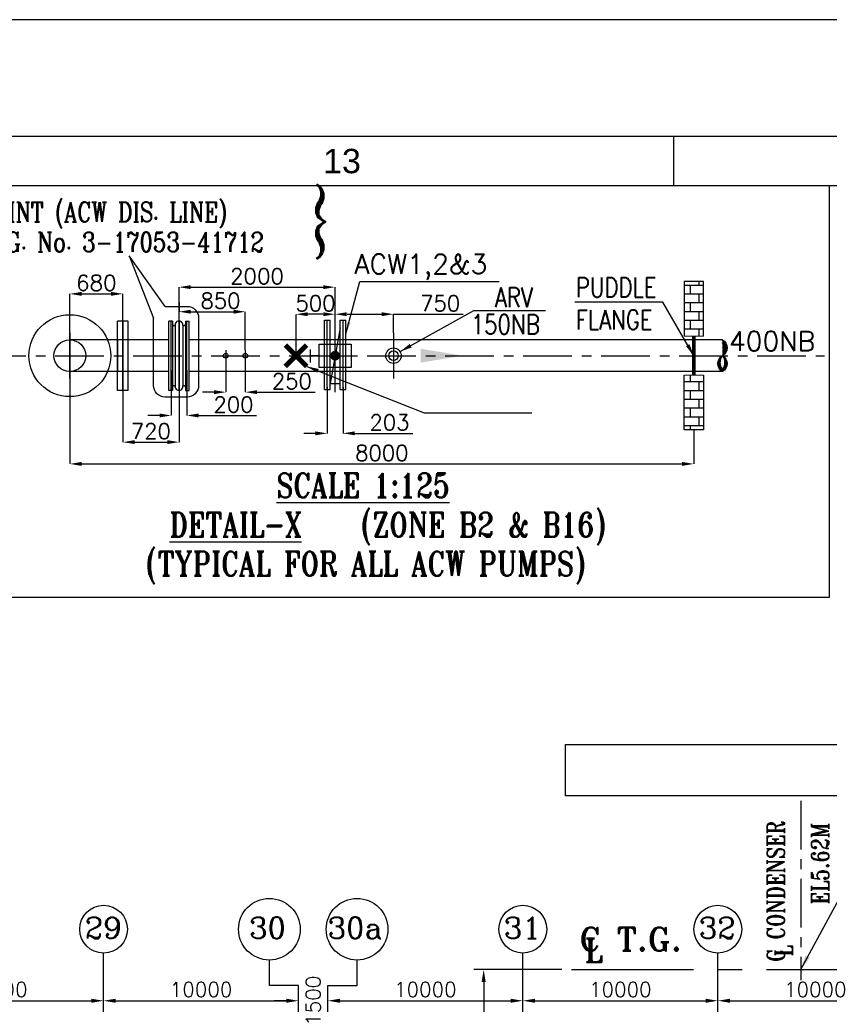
# Model space of a CAD drawing. Header units: inches. Extents: x -341304 to 31571016, y -692717 to 2132253.
# Tile 253 of 256: x 719907 to 761427, y -247761 to -197257. Entities that reach past the tile are written whole.
import ezdxf
from ezdxf.enums import TextEntityAlignment as Align

# ---------------------------------------------------------------- set-up
doc = ezdxf.new("R2010")
doc.units = ezdxf.units.IN
doc.header["$MEASUREMENT"] = 0
doc.linetypes.add('CENTER', pattern=[2, 1.25, -0.25, 0.25, -0.25])
doc.linetypes.add('CENTER2', pattern=[1.125, 0.75, -0.125, 0.125, -0.125])
for name, color, linetype in [('0-CL', 8, 'CENTER'), ('acw', 6, 'Continuous'), ('CANAL', 4, 'Continuous'), ('CW Sump Elevation', 7, 'Continuous'), ('CWPIPE', 3, 'CENTER'), ('DIM', 1, 'Continuous'), ('EQP0', 3, 'Continuous'), ('PH Plan', 7, 'Continuous'), ('text', 3, 'Continuous')]:
    doc.layers.add(name, color=color, linetype=linetype)
doc.styles.add('ROMANC', font='ROMANC.SHX')
doc.styles.add('ROMANS', font='romans')
doc.styles.add('ROMANT', font='romant', dxfattribs={"height": 5})
doc.styles.get("Standard").update_dxf_attribs({"font": 'arial.ttf'})
doc.dimstyles.new('User-300', dxfattribs={"dimscale": 400, "dimtxt": 1.5, "dimasz": 1.25, "dimexe": 1, "dimexo": 1, "dimgap": 0.4, "dimtad": 1, "dimdec": 0, "dimlfac": 0.5, "dimzin": 0, "dimdsep": 46, "dimtxsty": 'ROMANS', "dimcen": 1, "dimclrd": 8, "dimclre": 8, "dimclrt": 3, "dimadec": 0, "dimazin": 0, "dimtfac": 1, "dimtdec": 0, "dimtix": 1, "dimtofl": 0, "dimtmove": 0, "dimatfit": 3, "dimfxl": 1, "dimtolj": 1, "dimtzin": 0, "dimarcsym": 0})
doc.dimstyles.new('User600', dxfattribs={"dimscale": 500, "dimtxt": 1.5, "dimasz": 1.25, "dimexe": 1, "dimexo": 1, "dimgap": 0.4, "dimtad": 1, "dimdec": 0, "dimzin": 0, "dimdsep": 46, "dimtxsty": 'ROMANS', "dimcen": 1, "dimclrd": 8, "dimclre": 8, "dimclrt": 3, "dimadec": 0, "dimazin": 0, "dimtfac": 1, "dimtdec": 0, "dimtix": 1, "dimtofl": 0, "dimtmove": 0, "dimatfit": 3, "dimfxl": 1, "dimtolj": 1, "dimtzin": 0, "dimarcsym": 0})
doc.dimstyles.new('User600Big', dxfattribs={"dimscale": 600, "dimtxt": 2.75, "dimasz": 1.25, "dimexe": 1, "dimexo": 1, "dimgap": 1.2, "dimtad": 1, "dimdec": 0, "dimzin": 0, "dimdsep": 46, "dimtxsty": 'ROMANS', "dimcen": 1, "dimclrd": 8, "dimclre": 8, "dimclrt": 3, "dimadec": 0, "dimazin": 0, "dimtfac": 1, "dimtdec": 0, "dimtix": 1, "dimtofl": 0, "dimtmove": 0, "dimatfit": 3, "dimfxl": 1, "dimtolj": 1, "dimtzin": 0, "dimarcsym": 0})
pattern_1 = [(0, (7231159.9, 375028.95), (0, 450), []), (90, (7231159.9, 375028.95), (-900, 6e-14), [450, -450]), (90, (7231609.9, 375028.95), (-900, 6e-14), [-450, 450])]

# ---------------------------------------------------------------- blocks, each defined once
blk = doc.blocks.new('B-B')
at = {"layer": 'text', "color": 1, "insert": (-2366294, 166532, -7709), "char_height": 1250, "width": 34928.86, "attachment_point": 1, "style": 'ROMANT'}
blk.add_mtext('\\pi297.76;{\\W0.8;(TYPICAL FOR CW INLET & OUTLET PIPES  \\P\\pi11560;OF ALL UNITS)}', dxfattribs=at)
blk = doc.blocks.new('M-M')
at = {"layer": 'text', "insert": (-1797339, 177466), "char_height": 750, "width": 4970.37, "attachment_point": 1, "style": 'ROMANS'}
blk.add_mtext('\\pi2270.9;{\\W0.8;C \\P\\pi-171.96;EL.(-)2.25M}', dxfattribs=at)
blk = doc.blocks.new('*D113')
at = {"color": 8, "lineweight": -2, "transparency": 16777216}
for p, q in [((747714, -245984), (743202, -245984)), ((743702, -246609), (743702, -258359)), ((746746, -258984), (743202, -258984))]:
    blk.add_line(p, q, dxfattribs=at)
at = {"color": 8, "transparency": 16777216}
for points in [[(743598, -246609), (743806, -246609), (743702, -245984)], [(743598, -258359), (743806, -258359), (743702, -258984)]]:
    blk.add_solid(points, dxfattribs=at)
at = {"layer": 'Defpoints', "color": 0, "transparency": 16777216}
for p in [(748214, -245984), (743702, -258984), (747246, -258984)]:
    blk.add_point(p, dxfattribs=at)
at = {"color": 3, "transparency": 16777216, "char_height": 750, "attachment_point": 5, "rotation": 90, "style": 'ROMANS'}
for s, insert in [('\\A1;13000', (743127, -252484)), ('\\A1;(TYP)', (744473, -252484))]:
    blk.add_mtext(s, dxfattribs=dict(at, insert=insert))
blk = doc.blocks.new('FORMAT-A0')
for p, q in [((895.97, 829.01), (895.97, 824.01)), ((108.97, 824.01), (1091.97, 824.01))]:
    blk.add_line(p, q)
for points in [[(1188.97, 841.01), (-0.03, 841.01), (-0.03, 0.01), (1188.97, 0.01)], [(1176.97, 829.01), (11.97, 829.01), (11.97, 12.01), (1176.97, 12.01)]]:
    blk.add_lwpolyline(points, close=True)
blk.add_text('13', height=2.5).set_placement((861.97, 826.51), align=Align.MIDDLE)
blk = doc.blocks.new('*D342')
at = {"color": 8, "lineweight": -2, "transparency": 16777216}
blk.add_line((713834, -247579), (723584, -247579), dxfattribs=at)
at = {"color": 8, "transparency": 16777216}
for points in [[(713834, -247475), (713834, -247683), (713209, -247579)], [(723584, -247475), (723584, -247683), (724209, -247579)]]:
    blk.add_solid(points, dxfattribs=at)
at = {"layer": 'Defpoints', "color": 0, "transparency": 16777216}
for p in [(713209, -247579), (724209, -247579), (724209, -247579)]:
    blk.add_point(p, dxfattribs=at)
at = {"color": 3, "transparency": 16777216, "insert": (718709, -247004), "char_height": 750, "attachment_point": 5, "style": 'ROMANS'}
blk.add_mtext('\\A1;11000', dxfattribs=at)
blk = doc.blocks.new('*D343')
at = {"color": 8, "lineweight": -2, "transparency": 16777216}
blk.add_line((724834, -247579), (733584, -247579), dxfattribs=at)
at = {"color": 8, "transparency": 16777216}
for points in [[(724834, -247475), (724834, -247683), (724209, -247579)], [(733584, -247475), (733584, -247683), (734209, -247579)]]:
    blk.add_solid(points, dxfattribs=at)
at = {"layer": 'Defpoints', "color": 0, "transparency": 16777216}
for p in [(724209, -247579), (734209, -247579), (734209, -247579)]:
    blk.add_point(p, dxfattribs=at)
at = {"color": 3, "transparency": 16777216, "insert": (729209, -247004), "char_height": 750, "attachment_point": 5, "style": 'ROMANS'}
blk.add_mtext('\\A1;10000', dxfattribs=at)
blk = doc.blocks.new('*D344')
at = {"color": 8, "lineweight": -2, "transparency": 16777216}
for p, q in [((733584, -247579), (732959, -247579)), ((736334, -247579), (736959, -247579))]:
    blk.add_line(p, q, dxfattribs=at)
at = {"color": 8, "transparency": 16777216}
for points in [[(733584, -247475), (733584, -247683), (734209, -247579)], [(736334, -247475), (736334, -247683), (735709, -247579)]]:
    blk.add_solid(points, dxfattribs=at)
at = {"layer": 'Defpoints', "color": 0, "transparency": 16777216}
for p in [(734209, -247579), (735709, -247579), (735709, -247579)]:
    blk.add_point(p, dxfattribs=at)
at = {"color": 3, "transparency": 16777216, "insert": (734959, -247579), "char_height": 750, "attachment_point": 5, "rotation": 90, "style": 'ROMANS'}
blk.add_mtext('\\A1;1500', dxfattribs=at)
blk = doc.blocks.new('*D345')
at = {"color": 8, "lineweight": -2, "transparency": 16777216}
blk.add_line((736334, -247579), (745084, -247579), dxfattribs=at)
at = {"color": 8, "transparency": 16777216}
for points in [[(736334, -247475), (736334, -247683), (735709, -247579)], [(745084, -247475), (745084, -247683), (745709, -247579)]]:
    blk.add_solid(points, dxfattribs=at)
at = {"layer": 'Defpoints', "color": 0, "transparency": 16777216}
for p in [(735709, -247579), (745709, -247579), (745709, -247579)]:
    blk.add_point(p, dxfattribs=at)
at = {"color": 3, "transparency": 16777216, "insert": (740709, -247004), "char_height": 750, "attachment_point": 5, "style": 'ROMANS'}
blk.add_mtext('\\A1;10000', dxfattribs=at)
blk = doc.blocks.new('*D346')
at = {"color": 8, "lineweight": -2, "transparency": 16777216}
blk.add_line((746334, -247579), (755084, -247579), dxfattribs=at)
at = {"color": 8, "transparency": 16777216}
for points in [[(746334, -247475), (746334, -247683), (745709, -247579)], [(755084, -247475), (755084, -247683), (755709, -247579)]]:
    blk.add_solid(points, dxfattribs=at)
at = {"layer": 'Defpoints', "color": 0, "transparency": 16777216}
for p in [(745709, -247579), (755709, -247579), (755709, -247579)]:
    blk.add_point(p, dxfattribs=at)
at = {"color": 3, "transparency": 16777216, "insert": (750709, -247004), "char_height": 750, "attachment_point": 5, "style": 'ROMANS'}
blk.add_mtext('\\A1;10000', dxfattribs=at)
blk = doc.blocks.new('*D347')
at = {"color": 8, "lineweight": -2, "transparency": 16777216}
blk.add_line((756334, -247579), (765084, -247579), dxfattribs=at)
at = {"color": 8, "transparency": 16777216}
for points in [[(756334, -247475), (756334, -247683), (755709, -247579)], [(765084, -247475), (765084, -247683), (765709, -247579)]]:
    blk.add_solid(points, dxfattribs=at)
at = {"layer": 'Defpoints', "color": 0, "transparency": 16777216}
for p in [(755709, -247579), (765709, -247579), (765709, -247579)]:
    blk.add_point(p, dxfattribs=at)
at = {"color": 3, "transparency": 16777216, "insert": (760709, -247004), "char_height": 750, "attachment_point": 5, "style": 'ROMANS'}
blk.add_mtext('\\A1;10000', dxfattribs=at)
blk = doc.blocks.new('*D418')
at = {"layer": '0-CL', "color": 8, "lineweight": -2, "transparency": 16777216}
for p, q in [((-155481, 90998), (-155481, 84786)), ((-152601, 90998), (-152601, 84786)), ((-154881, 84786), (-153201, 84786))]:
    blk.add_line(p, q, dxfattribs=at)
at = {"layer": '0-CL', "color": 8, "transparency": 16777216}
for points in [[(-154881, 84886), (-154881, 84686), (-155481, 84786)], [(-153201, 84886), (-153201, 84686), (-152601, 84786)]]:
    blk.add_solid(points, dxfattribs=at)
at = {"layer": 'Defpoints', "color": 0, "transparency": 16777216}
for p in [(-155481, 90998), (-152601, 90998), (-152601, 84786)]:
    blk.add_point(p, dxfattribs=at)
at = {"layer": '0-CL', "color": 3, "transparency": 16777216, "insert": (-154041, 85346), "char_height": 800, "attachment_point": 5, "style": 'ROMANS'}
blk.add_mtext('\\A1;720', dxfattribs=at)
blk = doc.blocks.new('*D516')
at = {"layer": '0-CL', "color": 8, "lineweight": -2, "transparency": 16777216}
for p, q in [((-152601, 91043), (-152601, 92735)), ((-152001, 92735), (-145201, 92735)), ((-144601, 91043), (-144601, 92735))]:
    blk.add_line(p, q, dxfattribs=at)
at = {"layer": '0-CL', "color": 8, "transparency": 16777216}
for points in [[(-152001, 92835), (-152001, 92635), (-152601, 92735)], [(-145201, 92835), (-145201, 92635), (-144601, 92735)]]:
    blk.add_solid(points, dxfattribs=at)
at = {"layer": 'Defpoints', "color": 0, "transparency": 16777216}
for p in [(-144601, 92735), (-152601, 91043), (-144601, 91043)]:
    blk.add_point(p, dxfattribs=at)
at = {"layer": '0-CL', "color": 3, "transparency": 16777216, "insert": (-148601, 93295), "char_height": 800, "attachment_point": 5, "style": 'ROMANS'}
blk.add_mtext('\\A1;2000', dxfattribs=at)
blk = doc.blocks.new('*D517')
at = {"layer": '0-CL', "color": 8, "lineweight": -2, "transparency": 16777216}
for p, q in [((-144601, 90744), (-144601, 91347)), ((-144001, 91347), (-142201, 91347)), ((-141601, 90395), (-141601, 91347)), ((-141601, 91347), (-138024, 91347))]:
    blk.add_line(p, q, dxfattribs=at)
at = {"layer": '0-CL', "color": 8, "transparency": 16777216}
for points in [[(-144001, 91447), (-144001, 91247), (-144601, 91347)], [(-142201, 91447), (-142201, 91247), (-141601, 91347)]]:
    blk.add_solid(points, dxfattribs=at)
at = {"layer": 'Defpoints', "color": 0, "transparency": 16777216}
for p in [(-141601, 91347), (-144601, 90744), (-141601, 90395)]:
    blk.add_point(p, dxfattribs=at)
at = {"layer": '0-CL', "color": 3, "transparency": 16777216, "insert": (-139212, 91907), "char_height": 800, "attachment_point": 5, "style": 'ROMANS'}
blk.add_mtext('\\A1;750', dxfattribs=at)
blk = doc.blocks.new('*D518')
at = {"layer": '0-CL', "color": 8, "lineweight": -2, "transparency": 16777216}
for p, q in [((-152601, 91943), (-152601, 91475)), ((-152001, 91475), (-149801, 91475)), ((-149201, 89497), (-149201, 91475))]:
    blk.add_line(p, q, dxfattribs=at)
at = {"layer": '0-CL', "color": 8, "transparency": 16777216}
for points in [[(-152001, 91575), (-152001, 91375), (-152601, 91475)], [(-149801, 91575), (-149801, 91375), (-149201, 91475)]]:
    blk.add_solid(points, dxfattribs=at)
at = {"layer": 'Defpoints', "color": 0, "transparency": 16777216}
for p in [(-152601, 91943), (-149201, 91475), (-149201, 89497)]:
    blk.add_point(p, dxfattribs=at)
at = {"layer": '0-CL', "color": 3, "transparency": 16777216, "insert": (-150479, 92035), "char_height": 800, "attachment_point": 5, "style": 'ROMANS'}
blk.add_mtext('\\A1;850', dxfattribs=at)
blk = doc.blocks.new('*D419')
at = {"layer": '0-CL', "color": 8, "lineweight": -2, "transparency": 16777216}
for p, q in [((-150201, 88940), (-150201, 87349)), ((-149201, 88940), (-149201, 87349)), ((-150801, 87349), (-151401, 87349)), ((-148601, 87349), (-145624, 87349))]:
    blk.add_line(p, q, dxfattribs=at)
at = {"layer": '0-CL', "color": 8, "transparency": 16777216}
for points in [[(-150801, 87449), (-150801, 87249), (-150201, 87349)], [(-148601, 87449), (-148601, 87249), (-149201, 87349)]]:
    blk.add_solid(points, dxfattribs=at)
at = {"layer": 'Defpoints', "color": 0, "transparency": 16777216}
for p in [(-150201, 88940), (-149201, 88940), (-149201, 87349)]:
    blk.add_point(p, dxfattribs=at)
at = {"layer": '0-CL', "color": 3, "transparency": 16777216, "insert": (-146812, 87909), "char_height": 800, "attachment_point": 5, "style": 'ROMANS'}
blk.add_mtext('\\A1;250', dxfattribs=at)
blk = doc.blocks.new('*D420')
at = {"layer": '0-CL', "color": 8, "lineweight": -2, "transparency": 16777216}
for p, q in [((-158201, 90390), (-158201, 83668)), ((-126201, 85419), (-126201, 83668)), ((-157601, 83668), (-126801, 83668))]:
    blk.add_line(p, q, dxfattribs=at)
at = {"layer": '0-CL', "color": 8, "transparency": 16777216}
for points in [[(-157601, 83768), (-157601, 83568), (-158201, 83668)], [(-126801, 83768), (-126801, 83568), (-126201, 83668)]]:
    blk.add_solid(points, dxfattribs=at)
at = {"layer": 'Defpoints', "color": 0, "transparency": 16777216}
for p in [(-158201, 90390), (-126201, 85419), (-126201, 83668)]:
    blk.add_point(p, dxfattribs=at)
at = {"layer": '0-CL', "color": 3, "transparency": 16777216, "insert": (-142201, 84228), "char_height": 800, "attachment_point": 5, "style": 'ROMANS'}
blk.add_mtext('\\A1;8000', dxfattribs=at)
blk = doc.blocks.new('*D519')
at = {"layer": '0-CL', "color": 8, "lineweight": -2, "transparency": 16777216}
for p, q in [((-158201, 90390), (-158201, 92391)), ((-157601, 92391), (-156081, 92391)), ((-155481, 90998), (-155481, 92391))]:
    blk.add_line(p, q, dxfattribs=at)
at = {"layer": '0-CL', "color": 8, "transparency": 16777216}
for points in [[(-157601, 92491), (-157601, 92291), (-158201, 92391)], [(-156081, 92491), (-156081, 92291), (-155481, 92391)]]:
    blk.add_solid(points, dxfattribs=at)
at = {"layer": 'Defpoints', "color": 0, "transparency": 16777216}
for p in [(-155481, 92391), (-155481, 90998), (-158201, 90390)]:
    blk.add_point(p, dxfattribs=at)
at = {"layer": '0-CL', "color": 3, "transparency": 16777216, "insert": (-156841, 92951), "char_height": 800, "attachment_point": 5, "style": 'ROMANS'}
blk.add_mtext('\\A1;680', dxfattribs=at)
blk = doc.blocks.new('*D520')
at = {"layer": '0-CL', "color": 8, "lineweight": -2, "transparency": 16777216}
for p, q in [((-153001, 88467), (-153001, 86153)), ((-152201, 88467), (-152201, 86153)), ((-153601, 86153), (-154201, 86153)), ((-151601, 86153), (-148624, 86153))]:
    blk.add_line(p, q, dxfattribs=at)
at = {"layer": '0-CL', "color": 8, "transparency": 16777216}
for points in [[(-153601, 86253), (-153601, 86053), (-153001, 86153)], [(-151601, 86253), (-151601, 86053), (-152201, 86153)]]:
    blk.add_solid(points, dxfattribs=at)
at = {"layer": 'Defpoints', "color": 0, "transparency": 16777216}
for p in [(-153001, 88467), (-152201, 88467), (-152201, 86153)]:
    blk.add_point(p, dxfattribs=at)
at = {"layer": '0-CL', "color": 3, "transparency": 16777216, "insert": (-149812, 86713), "char_height": 800, "attachment_point": 5, "style": 'ROMANS'}
blk.add_mtext('\\A1;200', dxfattribs=at)
blk = doc.blocks.new('*D421')
at = {"layer": '0-CL', "color": 8, "lineweight": -2, "transparency": 16777216}
for p, q in [((-145002, 87611), (-145002, 85236)), ((-144190, 87611), (-144190, 85236)), ((-145602, 85236), (-146202, 85236)), ((-143590, 85236), (-140612, 85236))]:
    blk.add_line(p, q, dxfattribs=at)
at = {"layer": '0-CL', "color": 8, "transparency": 16777216}
for points in [[(-145602, 85336), (-145602, 85136), (-145002, 85236)], [(-143590, 85336), (-143590, 85136), (-144190, 85236)]]:
    blk.add_solid(points, dxfattribs=at)
at = {"layer": 'Defpoints', "color": 0, "transparency": 16777216}
for p in [(-145002, 87611), (-144190, 87611), (-144190, 85236)]:
    blk.add_point(p, dxfattribs=at)
at = {"layer": '0-CL', "color": 3, "transparency": 16777216, "insert": (-141801, 85796), "char_height": 800, "attachment_point": 5, "style": 'ROMANS'}
blk.add_mtext('\\A1;203', dxfattribs=at)
blk = doc.blocks.new('A$C38D84FB9')
at = {"layer": 'CWPIPE', "color": 1, "ltscale": 1000, "const_width": 75}
for points in [[(0, 0), (-162, 162)], [(0, 0), (162, 162)], [(0, 0), (-162, -162)], [(0, 0), (162, -162)]]:
    blk.add_lwpolyline(points, dxfattribs=at)
blk = doc.blocks.new('*D430')
at = {"layer": '0-CL', "color": 8, "lineweight": -2, "transparency": 16777216}
for p, q in [((-146601, 89219), (-146601, 91347)), ((-145201, 91347), (-146001, 91347)), ((-144601, 91092), (-144601, 91347))]:
    blk.add_line(p, q, dxfattribs=at)
at = {"layer": '0-CL', "color": 8, "transparency": 16777216}
for points in [[(-146001, 91447), (-146001, 91247), (-146601, 91347)], [(-145201, 91447), (-145201, 91247), (-144601, 91347)]]:
    blk.add_solid(points, dxfattribs=at)
at = {"layer": 'Defpoints', "color": 0, "transparency": 16777216}
for p in [(-146601, 91347), (-144601, 91092), (-146601, 89219)]:
    blk.add_point(p, dxfattribs=at)
at = {"layer": '0-CL', "color": 3, "transparency": 16777216, "insert": (-145601, 91907), "char_height": 800, "attachment_point": 5, "style": 'ROMANS'}
blk.add_mtext('\\A1;500', dxfattribs=at)
blk = doc.blocks.new("t'-t'")
at = {"color": 3, "insert": (-323190, -96068), "char_height": 1000, "width": 7866.1, "attachment_point": 1, "style": 'ROMANS'}
blk.add_mtext('\\pi1933.1;{\\W0.8;C.L OF \\P\\pi1304.5;MANHOLE }', dxfattribs=at)
blk = doc.blocks.new('DETAIL-X')
at = {"layer": 'acw', "linetype": 'Continuous', "ltscale": 100}
h = blk.add_hatch(dxfattribs=at)
h.set_pattern_fill('ANSI31', color=6, scale=400)
h.set_pattern_definition([(45, (6096549.653, 440440.424), (-35.35533906, 35.35533906), [])])
edge = h.paths.add_edge_path()
edge.add_arc((-124964.5, 89625), 469, -60.05886, 60.05886, ccw=False)
edge.add_arc((-124964.5, 88812.2), 469, -60.05886, 60.05886, ccw=False)
edge.add_arc((-124496.4, 88812.2), 469, 119.94114, 240.05886, ccw=False)
edge.add_arc((-125245.4, 88870.3), 621.7, -34.07786, 34.07786, ccw=False)
edge.add_arc((-124230.8, 88870.3), 609.1, 145.11637, 214.88363, ccw=False)
at = {"layer": 'PH Plan'}
h = blk.add_hatch(dxfattribs=at)
h.set_pattern_fill('BRICK', color=254, scale=1800, style=0)
h.set_pattern_definition(pattern_1)
h.paths.add_polyline_path([(-125701.3, 90218.6), (-126701.3, 90218.6), (-126700.7, 93018.6), (-125700.7, 93018.6)])
h = blk.add_hatch(dxfattribs=at)
h.set_pattern_fill('BRICK', color=254, scale=1800, style=0)
h.set_pattern_definition(pattern_1)
h.paths.add_polyline_path([(-125701.3, 88218.6), (-126701.3, 88218.6), (-126700.7, 85418.6), (-125700.7, 85418.6)])
at = {"color": 20}
blk.add_line((-155760.7, 90031.4), (-155760.7, 88405.8), dxfattribs=at)
at = {"color": 7}
blk.add_lwpolyline([(-167830.1, 97955), (-119250.8, 97955), (-119250.8, 76817), (-167830.1, 76817)], close=True, dxfattribs=at)
at = {"layer": '0-CL', "lineweight": -3, "ltscale": 2000}
for p, q in [((-158200.7, 88047.2), (-158200.7, 90390.1)), ((-141600.7, 90395.4), (-141600.7, 88041.8)), ((-150200.7, 89497.3), (-150200.7, 88939.9)), ((-149200.7, 89497.3), (-149200.7, 88939.9)), ((-166948, 89218.6), (-119493.2, 89218.6)), ((-150398.5, 89218.6), (-150003, 89218.6)), ((-149398.5, 89218.6), (-149003, 89218.6))]:
    blk.add_line(p, q, dxfattribs=at)
at = {"layer": 'acw', "color": 6, "linetype": 'Continuous', "ltscale": 100}
for p, q in [((-153128.7, 90031.4), (-158200.7, 90031.4)), ((-153128.7, 90031.4), (-158200.7, 90031.4)), ((-124730.4, 90031.4), (-152072.7, 90031.4)), ((-141600.7, 90031.4), (-152072.7, 90031.4)), ((-153128.7, 88405.8), (-158200.7, 88405.8)), ((-153128.7, 88405.8), (-158200.7, 88405.8)), ((-124730.4, 88405.8), (-152072.7, 88405.8)), ((-124730.4, 88405.8), (-152072.7, 88405.8))]:
    blk.add_line(p, q, dxfattribs=at)
at = {"layer": 'acw'}
for p, q in [((-153368.7, 90031.4), (-155200.7, 90031.4)), ((-150000.7, 90031.4), (-151832.7, 90031.4)), ((-145150.7, 90031.4), (-149440.7, 90031.4)), ((-153368.7, 88405.8), (-155200.7, 88405.8)), ((-150000.7, 88405.8), (-151832.7, 88405.8)), ((-145150.7, 88405.8), (-149440.7, 88405.8))]:
    blk.add_line(p, q, dxfattribs=at)
at = {"layer": 'acw', "color": 6, "linetype": 'Continuous', "ltscale": 100}
blk.add_lwpolyline([(-124730.4, 90031.4, -0.5780353), (-124730.4, 89218.6, -0.5780353), (-124730.4, 88405.8, -0.5780353), (-124730.4, 89218.6, -0.3064738), (-124730.4, 88521.9, -0.3141826), (-124730.4, 89218.6, -0.3141826)], format="xyb", dxfattribs=at)
blk.add_circle((-158200.7, 89218.6), 812.8, dxfattribs=at)
at = {"layer": 'acw', "color": 1}
for centre in [(-150200.7, 89218.6), (-149200.7, 89218.6)]:
    blk.add_circle(centre, 120, dxfattribs=at)
at = {"layer": 'acw', "color": 6, "linetype": 'Continuous', "ltscale": 100}
blk.add_solid([(-140211.6, 88860), (-140211.6, 89577.2), (-138060, 89218.6)], dxfattribs=at)
at = {"layer": 'CW Sump Elevation', "color": 20}
for p, q in [((-155760.7, 87439.5), (-155760.7, 90997.7)), ((-155760.7, 87439.5), (-155760.7, 90997.7)), ((-155200.7, 90997.7), (-155760.7, 90997.7)), ((-155480.7, 87439.5), (-155480.7, 90997.7)), ((-155480.7, 87439.5), (-155480.7, 90997.7)), ((-155200.7, 87439.5), (-155200.7, 90997.7)), ((-155200.7, 87439.5), (-155200.7, 90997.7)), ((-153128.7, 87439.5), (-153128.7, 90997.7)), ((-153000.7, 90997.7), (-153128.7, 90997.7)), ((-153128.7, 87439.5), (-153128.7, 90997.7)), ((-152936.7, 90997.7), (-153128.7, 90997.7)), ((-153000.7, 87439.5), (-153000.7, 90997.7)), ((-153000.7, 87439.5), (-153000.7, 90997.7)), ((-152936.7, 90997.7), (-152936.7, 87439.5)), ((-152600.7, 87439.5), (-152600.7, 90997.7)), ((-152600.7, 87439.5), (-152600.7, 90997.7)), ((-152264.7, 90997.7), (-152072.7, 90997.7)), ((-152264.7, 90997.7), (-152264.7, 87439.5)), ((-152200.7, 87439.5), (-152200.7, 90997.7)), ((-152072.7, 87439.5), (-152072.7, 90997.7)), ((-145145.5, 87485), (-145145.5, 91043.2)), ((-145145.5, 91043.2), (-144851.5, 91043.2)), ((-145001.5, 87485), (-145001.5, 91043.2)), ((-145001.5, 87485), (-145001.5, 91043.2)), ((-144851.5, 87485), (-144851.5, 91043.2)), ((-144600.7, 87345), (-144600.7, 91092.2)), ((-144339.5, 87485), (-144339.5, 91043.2)), ((-144339.5, 91043.2), (-144045.5, 91043.2)), ((-144189.5, 87485), (-144189.5, 91043.2)), ((-144189.5, 87485), (-144189.5, 91043.2)), ((-144045.5, 87485), (-144045.5, 91043.2)), ((-144045.5, 87485), (-144045.5, 91043.2)), ((-152795.9, 90777), (-152795.9, 87670.4)), ((-152795.9, 90777), (-152795.9, 87670.4)), ((-152406.2, 90772.2), (-152406.2, 87666.2)), ((-152406.2, 90772.2), (-152406.2, 87666.2)), ((-144339.5, 90640.6), (-144851.5, 87796.6)), ((-145870.2, 89540.9), (-145870.2, 89208.9)), ((-145870.2, 89540.9), (-145870.2, 89208.9)), ((-145870.2, 89208.9), (-145870.2, 88876.9)), ((-145407.4, 89208.9), (-145870.2, 89208.9)), ((-145313.8, 89218.6), (-143887.7, 89218.6)), ((-155200.7, 87439.5), (-155760.7, 87439.5)), ((-153000.7, 87439.5), (-153128.7, 87439.5)), ((-152936.7, 87439.5), (-153128.7, 87439.5)), ((-152264.7, 87439.5), (-152072.7, 87439.5)), ((-145145.5, 87485), (-144851.5, 87485)), ((-144851.5, 87796.6), (-144339.5, 87796.6)), ((-144851.5, 87796.6), (-144339.5, 87796.6)), ((-144851.5, 87796.6), (-144339.5, 87796.6)), ((-144339.5, 87485), (-144045.5, 87485))]:
    blk.add_line(p, q, dxfattribs=at)
blk.add_lwpolyline([(-144579.4, 89808.9), (-144579.4, 89808.9), (-143779.4, 89808.9), (-143779.4, 88608.9), (-145407.4, 88608.9), (-145407.4, 89808.9), (-144579.4, 89808.9)], dxfattribs=at)
at = {"layer": 'CW Sump Elevation', "color": 20, "const_width": 250}
blk.add_lwpolyline([(-144470.5, 89218.6, 1), (-144720.5, 89218.6, 1)], format="xyb", close=True, dxfattribs=at)
at = {"layer": 'CW Sump Elevation', "color": 20}
for radius in [396.5, 246.5]:
    blk.add_circle((-141600.7, 89218.7), radius, dxfattribs=at)
for centre, radius, start, end in [((-152600.7, 90801.1), 196.6, 351.54433, 187.04438), ((-152600.7, 90801.1), 196.6, 351.54433, 187.04438), ((-152861.3, 90841.6), 75.7, 185.42216, 327.63767), ((-152340.1, 90841.6), 75.7, 212.36233, 354.57784), ((-152861.3, 87595.6), 75.7, 32.36233, 174.57784), ((-152600.7, 87636.1), 196.6, 172.95562, 8.45567), ((-152600.7, 87636.1), 196.6, 172.95562, 8.45567), ((-152340.1, 87595.6), 75.7, 5.42216, 147.63767)]:
    blk.add_arc(centre, radius, start, end, dxfattribs=at)
at = {"layer": 'DIM', "color": 0}
blk.add_lwpolyline([(-153307.6, 91750), (-155160.1, 94347.1), (-153907.6, 91150)], dxfattribs=at)
blk.add_lwpolyline([(-153307.6, 91750), (-152196.1, 91750, -0.4142136), (-151596.1, 91150), (-151596.1, 87694.7, -0.4142136), (-152196.1, 87094.7), (-153307.6, 87094.7, -0.4142136), (-153907.6, 87694.7), (-153907.6, 91150)], format="xyb", dxfattribs=at)
at = {"layer": 'EQP0'}
for points, const_width in [([(-125700.7, 90218.6), (-126700.7, 90218.6)], 60), ([(-126200.7, 90218.6), (-126200.7, 88218.6)], 200), ([(-125700.7, 88218.6), (-126700.7, 88218.6)], 60)]:
    blk.add_lwpolyline(points, dxfattribs=dict(at, const_width=const_width))
at = {"layer": 'PH Plan', "color": 254}
for points in [[(-125700.7, 90218.6), (-125700.7, 93018.6), (-126700.7, 93018.6), (-126700.7, 90218.6)], [(-125700.7, 88218.6), (-125700.7, 85418.6), (-126700.7, 85418.6), (-126700.7, 88218.6)]]:
    blk.add_lwpolyline(points, dxfattribs=at)
at = {"layer": 'PH Plan'}
blk.add_circle((-158200.7, 89218.6), 2100, dxfattribs=at)
at = {"layer": 'CWPIPE', "ltscale": 1000, "xscale": 3.375, "yscale": 3.375, "zscale": 3.375}
blk.add_blockref('A$C38D84FB9', (-146600.7, 89218.6), dxfattribs=at)
at = {"color": 1, "lineweight": -2, "style": 'ROMANC', "width": 0.8}
blk.add_text('{', height=2500, rotation=180, dxfattribs=at).set_placement((-144777, 97910.3, 0), align=Align.BOTTOM_LEFT)
for s, p in [('RE. JOINT (ACW DIS. LINE)', (-164926.4, 95786.5, 0)), ('BPL DRG. No. 3-17053-41712', (-165662.3, 94251.4, 0))]:
    blk.add_text(s, height=1000, dxfattribs=at).set_placement(p, align=Align.BOTTOM_LEFT)
at = {"layer": 'text', "style": 'ROMANS'}
for s, p in [('ACW1,2&3', (-143603.4, 93418.2)), ('400NB', (-124391.1, 89465))]:
    blk.add_text(s, height=1000, dxfattribs=at).set_placement(p)
at = {"layer": 'text', "style": 'ROMANS', "width": 0.8}
for s, p in [('ARV', (-136402.3, 91711.5)), ('150NB', (-137633.1, 90326.6))]:
    blk.add_text(s, height=1000, dxfattribs=at).set_placement(p)
at = {"layer": 'text', "color": 1, "style": 'ROMANT', "width": 0.8}
blk.add_text('%%USCALE 1:125', height=1250, dxfattribs=at).set_placement((-147595.5, 81942.6, -7709.5))
at = {"layer": 'text', "color": 1, "lineweight": 25, "style": 'ROMANT', "width": 0.8}
for s, p in [('(ZONE B2 & B16)', (-143265.8, 79919.9, -9636.9)), ('%%UDETAIL-X', (-153085.1, 79919.9, -9636.9)), ('(TYPICAL FOR ALL ACW PUMPS)', (-154294.5, 77923.4, -7709.5))]:
    blk.add_text(s, height=1250, dxfattribs=at).set_placement(p)
at = {"layer": 'text', "insert": (-132257.4, 93226), "char_height": 1000, "width": 4675.684, "attachment_point": 1, "style": 'ROMANS'}
blk.add_mtext('{\\W0.8;PUDDLE FLANGE}', dxfattribs=at)
at = {"layer": '0-CL'}
for base, p1, p2, picture, middle in [((-155480.7, 92391.3), (-158200.7, 90390.1), (-155480.7, 90997.7), '*D519', (-156840.7, 92951.3)), ((-144600.7, 92734.9), (-152600.7, 91043.2), (-144600.7, 91043.2), '*D516', (-148600.7, 93294.9)), ((-152600.7, 84786.5), (-155480.7, 90997.7), (-152600.7, 90997.7), '*D418', (-154040.7, 85346.5)), ((-126200.7, 83668), (-158200.7, 90390.1), (-126200.7, 85418.6), '*D420', (-142200.7, 84228))]:
    dim = blk.add_linear_dim(base=base, p1=p1, p2=p2, dimstyle='User-300', override={"dimtxt": 2, "dimasz": 1.5, "dimexe": 0, "dimexo": 0, "dimlfac": 0.25}, dxfattribs=at)
    dim.commit()
    dim.dimension.update_dxf_attribs({"geometry": picture, "text_midpoint": middle})
for base, p1, p2, picture, middle, dimtype in [((-149200.7, 91475.4), (-152600.7, 91942.8), (-149200.7, 89497.3), '*D518', (-150479.4, 91475.4), 160), ((-146600.7, 91347), (-144600.7, 91092.2), (-146600.7, 89218.6), '*D430', (-145600.7, 91347), 128), ((-141600.7, 91347), (-144600.7, 90743.8), (-141600.7, 90395.4), '*D517', (-139212.2, 91347), 160), ((-149200.7, 87349.2), (-150200.7, 88939.9), (-149200.7, 88939.9), '*D419', (-146812.2, 87349.2), 128), ((-152200.7, 86152.7), (-153000.7, 88466.7), (-152200.7, 88466.7), '*D520', (-149812.2, 86152.7), 160)]:
    dim = blk.add_linear_dim(base=base, p1=p1, p2=p2, dimstyle='User-300', override={"dimtxt": 2, "dimasz": 1.5, "dimexe": 0, "dimexo": 0, "dimlfac": 0.25}, dxfattribs=at)
    dim.commit()
    dim.dimension.update_dxf_attribs({"geometry": picture, "text_midpoint": middle, "dimtype": dimtype})
dim = blk.add_linear_dim(base=(-144189.5, 85235.9), p1=(-145001.5, 87610.7), p2=(-144189.5, 87610.7), angle=0, dimstyle='User-300', override={"dimtxt": 2, "dimasz": 1.5, "dimexe": 0, "dimexo": 0, "dimlfac": 0.25}, dxfattribs=at)
dim.commit()
dim.dimension.update_dxf_attribs({"geometry": '*D421', "text_midpoint": (-141801, 85235.9), "dimtype": 129})
at = {"color": 4}
blk.add_leader([(-144045.5, 90335.1), (-143334.6, 93022), (-136176.8, 93022)], dimstyle='User600', override={"dimgap": 0.4, "dimtad": 0}, dxfattribs=at)
at = {"color": 7}
blk.add_leader([(-141264.5, 89428.8), (-137473.7, 91532), (-133800.9, 91532)], dimstyle='User600', dxfattribs=at)
at = {"layer": 'DIM', "color": 0}
for points in [[(-126200.7, 89218.6), (-127781.5, 91965.4), (-132293.2, 91965.4)], [(-146053.6, 88671.5), (-140025.6, 86284.1), (-134506.7, 86284.1)]]:
    blk.add_leader(points, dimstyle='User600', override={"dimgap": 0.4, "dimtad": 0}, dxfattribs=at)

msp = doc.modelspace()

# ---------------------------------------------------------------- linework, layer by layer
at = {"color": 4}
msp.add_lwpolyline([(747897.4, -234433.9), (772021.4, -234433.9), (772021.4, -237074.1), (747897.4, -237074.1)], close=True, dxfattribs=at)
at = {"layer": '0-CL', "lineweight": -3, "ltscale": 2000}
msp.add_line((759959.4, -237323.8), (759959.4, -246528.2), dxfattribs=at)
at = {"layer": '0-CL', "lineweight": -3, "ltscale": 5000}
msp.add_line((748213.9, -245983.5), (763950.8, -245983.5), dxfattribs=at)
at = {"layer": 'CANAL', "color": 240, "linetype": 'CENTER2', "ltscale": 7500}
for p, q in [((724209.4, -258233.5), (724209.4, -245134.2)), ((745709.4, -258233.5), (745709.4, -245134.2)), ((755709.4, -258233.5), (755709.4, -245134.2)), ((732709.4, -246791.6), (732709.4, -245489.9)), ((737209.4, -246791.6), (737209.4, -245489.9)), ((734209.4, -246791.6), (732709.4, -246791.6)), ((734209.4, -258233.5), (734209.4, -246791.6)), ((735709.4, -258233.5), (735709.4, -246791.6)), ((735709.4, -246791.6), (737209.4, -246791.6))]:
    msp.add_line(p, q, dxfattribs=at)
at = {"layer": 'text', "lineweight": 25}
for centre, radius in [((732709.4, -243909.1), 1580.7), ((737209.4, -243909.1), 1580.7), ((724209.4, -243909.1), 1225), ((745709.4, -243909.1), 1225), ((755709.4, -243909.1), 1225)]:
    msp.add_circle(centre, radius, dxfattribs=at)

# ---------------------------------------------------------------- block references
at = {"xscale": 500.0000000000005, "yscale": 500.0000000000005, "zscale": 500.0000000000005}
msp.add_blockref('FORMAT-A0', (305449.3, -617760.7), dxfattribs=at)
at = {"color": 7}
for name, p in [('M-M', (2325335.2, -395518.7)), ('B-B', (2815752.7, -395518.7))]:
    msp.add_blockref(name, p, dxfattribs=at)
at = {"layer": 'DIM', "color": 0}
for name, p in [('DETAIL-X', (880677.9, -303710.3)), ("t'-t'", (1083895.5, -118954.9))]:
    msp.add_blockref(name, p, dxfattribs=at)

# ---------------------------------------------------------------- texts
at = {"layer": 'text', "lineweight": 25, "style": 'ROMANT', "width": 0.8}
for s, p in [('C CONDENSER', (758686.1, -245583.8)), ('EL5.62M', (760956, -242642.2)), ('L', (759094.8, -245306.5))]:
    msp.add_text(s, height=900, rotation=90, dxfattribs=at).set_placement(p, align=Align.MIDDLE_LEFT)
at = {"layer": 'text', "lineweight": 25, "style": 'ROMANC'}
for s, p in [('29', (723238.9, -244393.7, -192502.6)), ('30', (731670.2, -244393.7, -192502.6)), ('30a', (735699.3, -244393.7, -192502.6)), ('31', (744738.9, -244393.7, -192502.6)), ('32', (754738.9, -244393.7, -192502.6))]:
    msp.add_text(s, height=1100, dxfattribs=at).set_placement(p)
at = {"layer": 'text', "lineweight": 25, "style": 'ROMANT'}
for s, p in [('C T.G.', (748621.6, -244423.3)), ('L', (748878.2, -244993.2))]:
    msp.add_text(s, height=1200, dxfattribs=at).set_placement(p, align=Align.MIDDLE_LEFT)

# ---------------------------------------------------------------- dimensions: what is measured, and where the dimension line sits
at = {"color": 8}
dim = msp.add_linear_dim(base=(735709.4, -247579.2), p1=(734209.4, -247579.2), p2=(735709.4, -247579.2), dimstyle='User600', override={"dimtmove": 1}, dxfattribs=at)
dim.commit()
dim.dimension.update_dxf_attribs({"geometry": '*D344', "text_midpoint": (734959.4, -247579.2), "text_rotation": 90})
dim = msp.add_linear_dim(base=(743701.8, -258983.5), p1=(748213.9, -245983.5), p2=(747246.1, -258983.5), angle=90, text='<>\\X(TYP)', dimstyle='User600')
dim.commit()
dim.dimension.update_dxf_attribs({"geometry": '*D113', "text_midpoint": (743701.8, -252483.5)})
for base, p1, p2, picture, middle in [((724209.4, -247579.2), (713209.4, -247579.2), (724209.4, -247579.2), '*D342', (718709.4, -247004.2)), ((734209.4, -247579.2), (724209.4, -247579.2), (734209.4, -247579.2), '*D343', (729209.4, -247004.2)), ((745709.4, -247579.2), (735709.4, -247579.2), (745709.4, -247579.2), '*D345', (740709.4, -247004.2)), ((755709.4, -247579.2), (745709.4, -247579.2), (755709.4, -247579.2), '*D346', (750709.4, -247004.2)), ((765709.4, -247579.2), (755709.4, -247579.2), (765709.4, -247579.2), '*D347', (760709.4, -247004.2))]:
    dim = msp.add_linear_dim(base=base, p1=p1, p2=p2, dimstyle='User600', override={"dimtmove": 1}, dxfattribs=at)
    dim.commit()
    dim.dimension.update_dxf_attribs({"geometry": picture, "text_midpoint": middle})

# ---------------------------------------------------------------- leaders
msp.add_leader([(759959.4, -245983.5), (762658.4, -240991.2)], dimstyle='User600Big', override={"dimgap": 1.2, "dimtad": 0})

doc.saveas('drawing.dxf')
